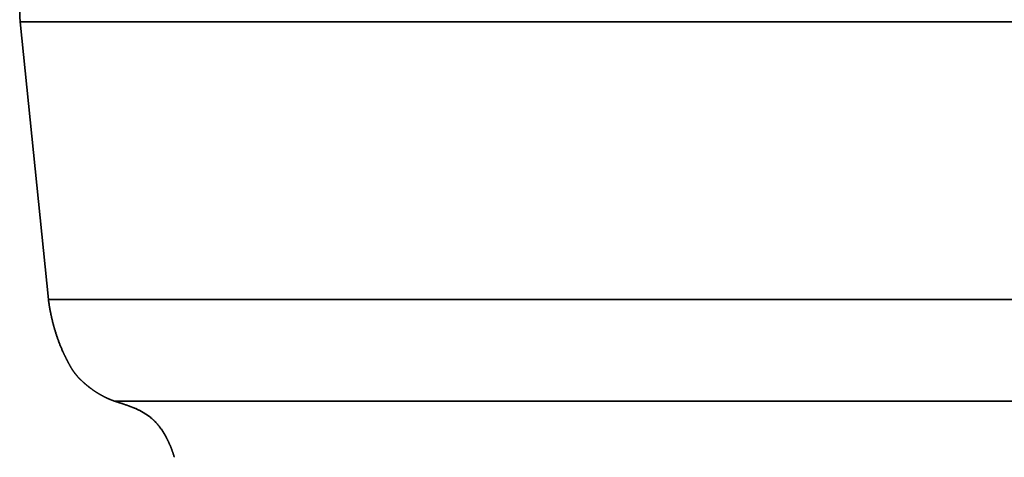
# Model space of a CAD drawing. Extents: x 279 to 1515, y 143 to 1159.
# Tile 120 of 140: x 279 to 387, y 970 to 1018. Entities that reach past the tile are written whole.
import ezdxf

# ---------------------------------------------------------------- set-up
doc = ezdxf.new("R2010")
doc.units = 0
doc.layers.get('0').update_dxf_attribs({"lineweight": 13})

# ---------------------------------------------------------------- blocks, each defined once
blk = doc.blocks.new('BLOCK47')
at = {"color": 7, "lineweight": 35, "ltscale": 0.000146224}
blk.add_line((-324.96, -5.67), (-324.96, -5.67), dxfattribs=at)
at = {"color": 7, "lineweight": 35}
for p, q in [((-324.96, -5.67), (0, -5.67)), ((-324.96, -5.67), (-321.88, -35.93)), ((-321.88, -35.93), (0, -35.93)), ((-314.69, -47.02), (0, -47.02))]:
    blk.add_line(p, q, dxfattribs=at)
blk.add_arc((-319.99, -5.02), 5.01, 90.2594, 187.4769, dxfattribs=at)
for points, knots in [([(-321.88, -35.93), (-321.73, -37.02), (-321.52, -38.11), (-321.25, -39.17), (-320.82, -40.42), (-320.3, -41.62), (-320.21, -41.82), (-319.99, -42.27), (-319.76, -42.72), (-319.63, -42.98), (-319.37, -43.44), (-319.07, -43.88), (-318.93, -44.07), (-318.69, -44.35), (-318.43, -44.62), (-318.34, -44.71), (-318.14, -44.9), (-317.93, -45.08), (-317.82, -45.18), (-317.58, -45.38), (-317.34, -45.56), (-317.22, -45.66), (-316.67, -46.05), (-316.1, -46.4), (-315.64, -46.64), (-315.17, -46.84), (-314.68, -47.02)], [0, 0, 0, 0, 0, 0, 7.75983, 7.75983, 7.75983, 9.299872, 9.299872, 9.299872, 11.331337, 11.331337, 11.331337, 13.052024, 13.052024, 13.052024, 13.959036, 13.959036, 13.959036, 15.008331, 15.008331, 15.008331, 16.106158, 16.106158, 16.106158, 19.741111, 19.741111, 19.741111, 19.741111, 19.741111, 19.741111]), ([(-314.68, -47.02), (-313.93, -47.25), (-313.19, -47.49), (-312.44, -47.75), (-311.43, -48.23), (-310.57, -48.92), (-310.32, -49.16), (-309.56, -49.98), (-308.98, -50.96), (-308.65, -51.67), (-308.37, -52.4), (-308.15, -53.14)], [0, 0, 0, 0, 0, 0, 5.406244, 5.406244, 5.406244, 7.916469, 7.916469, 7.916469, 13.417945, 13.417945, 13.417945, 13.417945, 13.417945, 13.417945])]:
    blk.add_open_spline(points, degree=5, knots=knots, dxfattribs=at)

msp = doc.modelspace()

# ---------------------------------------------------------------- block references
at = {"lineweight": 0}
msp.add_blockref('BLOCK47', (604.273, 1023.537), dxfattribs=at)

doc.saveas('drawing.dxf')
